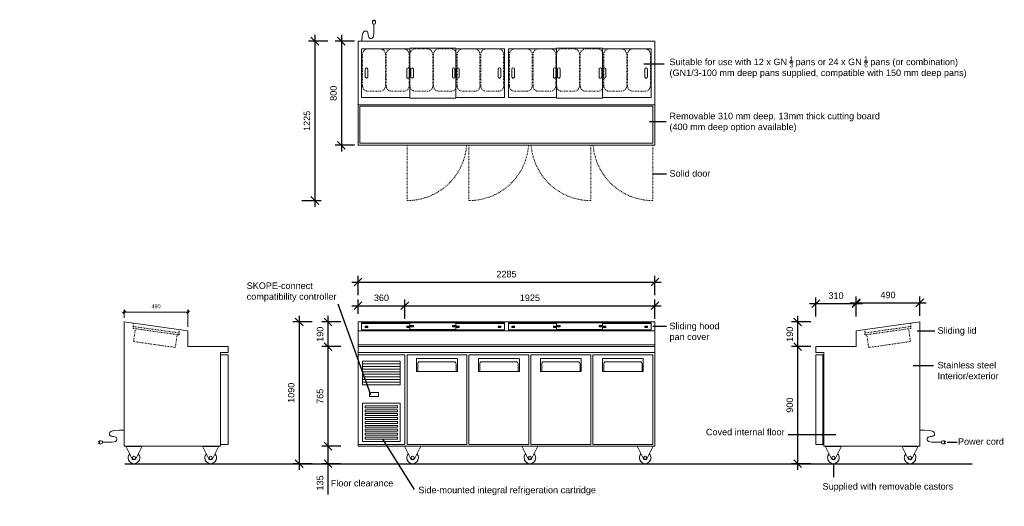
# Model space of a CAD drawing. Header units: millimetres. Extents: x -8588 to -1010, y -3969 to -228.
import ezdxf

# ---------------------------------------------------------------- set-up
doc = ezdxf.new("R2010")
doc.units = ezdxf.units.MM
doc.linetypes.add('Dash', pattern=[11.999999, 6, -6])
doc.layers.add('A-ANNO-DIMS', color=7, linetype='Continuous', lineweight=9)
doc.layers.add('Q-SPCQ', color=7, linetype='Continuous', lineweight=18)
doc.styles.add('Arial', font='arial.ttf', dxfattribs={"height": 50})
doc.styles.add('Arial_1', font='arial.ttf', dxfattribs={"height": 2.5})
doc.dimstyles.new('Diagonal_-_2_5mm_Arial', dxfattribs={"dimscale": 304.8, "dimtxt": 50, "dimasz": 0.19685, "dimexe": 0.15748, "dimexo": 0.0625, "dimgap": 0.114829, "dimtad": 1, "dimdec": 0, "dimzin": 0, "dimdsep": 46, "dimtxsty": 'Arial', "dimblk1": 'OBLIQUE', "dimblk2": 'OBLIQUE', "dimsah": 1, "dimcen": 0.09, "dimdle": 0.15748, "dimazin": 0, "dimtfac": 1, "dimtdec": 0, "dimtix": 1, "dimtmove": 0, "dimatfit": 3, "dimfxl": 0.328084, "dimfxlon": 1, "dimtvp": 1, "dimtolj": 1, "dimtzin": 0, "dimarcsym": 2})

# ---------------------------------------------------------------- blocks, each defined once
blk = doc.blocks.new('_Oblique')
at = {"color": 0, "linetype": 'ByBlock', "lineweight": -2}
blk.add_line((-0.5, -0.5), (0.5, 0.5), dxfattribs=at)
blk = doc.blocks.new('*D75')
at = {"color": 0, "lineweight": -2, "transparency": 16777216}
for p, q in [((-6112.1, -345.1), (-6112.1, -1241.1)), ((-6012.1, -393.1), (-6160.1, -393.1)), ((-6012.1, -1193.1), (-6160.1, -1193.1))]:
    blk.add_line(p, q, dxfattribs=at)
at = {"color": 0, "lineweight": -2, "transparency": 16777216, "xscale": 59.99999999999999, "yscale": 59.99999999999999, "zscale": 59.99999999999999}
for p, rotation in [((-6112.1, -393.1), 90), ((-6112.1, -1193.1), 270)]:
    blk.add_blockref('_Oblique', p, dxfattribs=dict(at, rotation=rotation))
at = {"color": 0, "transparency": 16777216, "insert": (-6172.6, -793.1), "char_height": 50, "attachment_point": 5, "rotation": 90, "style": 'Arial'}
blk.add_mtext('\\A1;800', dxfattribs=at)
blk = doc.blocks.new('*D76')
at = {"color": 0, "lineweight": -2, "transparency": 16777216}
for p, q in [((-6316.5, -345.1), (-6316.5, -1665.9)), ((-6216.5, -393.1), (-6364.5, -393.1)), ((-6416.5, -1617.9), (-6268.5, -1617.9))]:
    blk.add_line(p, q, dxfattribs=at)
at = {"color": 0, "lineweight": -2, "transparency": 16777216, "xscale": 59.99999999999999, "yscale": 59.99999999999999, "zscale": 59.99999999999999}
for p, rotation in [((-6316.5, -393.1), 90), ((-6316.5, -1617.9), 270)]:
    blk.add_blockref('_Oblique', p, dxfattribs=dict(at, rotation=rotation))
at = {"color": 0, "transparency": 16777216, "insert": (-6377.1, -1005.5), "char_height": 50, "attachment_point": 5, "rotation": 90, "style": 'Arial'}
blk.add_mtext('\\A1;1225', dxfattribs=at)
blk = doc.blocks.new('*D84')
at = {"color": 0, "lineweight": -2, "transparency": 16777216}
for p, q in [((-2600.4, -3689.1), (-2600.4, -2693.1)), ((-2500.4, -2741.1), (-2648.4, -2741.1)), ((-2500.4, -3641.1), (-2648.4, -3641.1))]:
    blk.add_line(p, q, dxfattribs=at)
at = {"color": 0, "lineweight": -2, "transparency": 16777216, "xscale": 59.99999999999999, "yscale": 59.99999999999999, "zscale": 59.99999999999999}
for p, rotation in [((-2600.4, -2741.1), 90), ((-2600.4, -3641.1), 270)]:
    blk.add_blockref('_Oblique', p, dxfattribs=dict(at, rotation=rotation))
at = {"color": 0, "transparency": 16777216, "insert": (-2660.9, -3191.1), "char_height": 50, "attachment_point": 5, "rotation": 90, "style": 'Arial'}
blk.add_mtext('\\A1;900', dxfattribs=at)
blk = doc.blocks.new('*D86')
at = {"color": 0, "lineweight": -2, "transparency": 16777216}
for p, q in [((-2508.4, -2410.2), (-2102.4, -2410.2)), ((-2460.4, -2510.2), (-2460.4, -2362.2)), ((-2150.4, -2510.2), (-2150.4, -2362.2))]:
    blk.add_line(p, q, dxfattribs=at)
at = {"color": 0, "lineweight": -2, "transparency": 16777216, "xscale": 59.99999999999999, "yscale": 59.99999999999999, "zscale": 59.99999999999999, "rotation": 180}
blk.add_blockref('_Oblique', (-2460.4, -2410.2), dxfattribs=at)
at = {"color": 0, "lineweight": -2, "transparency": 16777216, "xscale": 59.99999999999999, "yscale": 59.99999999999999, "zscale": 59.99999999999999}
blk.add_blockref('_Oblique', (-2150.4, -2410.2), dxfattribs=at)
at = {"color": 0, "transparency": 16777216, "insert": (-2305.4, -2349.6), "char_height": 50, "attachment_point": 5, "style": 'Arial'}
blk.add_mtext('\\A1;310', dxfattribs=at)
blk = doc.blocks.new('*D87')
at = {"color": 0, "lineweight": -2, "transparency": 16777216}
for p, q in [((-2198.4, -2404.7), (-1612.4, -2404.7)), ((-2150.4, -2504.7), (-2150.4, -2356.7)), ((-1660.4, -2504.7), (-1660.4, -2356.7))]:
    blk.add_line(p, q, dxfattribs=at)
at = {"color": 0, "lineweight": -2, "transparency": 16777216, "xscale": 59.99999999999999, "yscale": 59.99999999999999, "zscale": 59.99999999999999, "rotation": 180}
blk.add_blockref('_Oblique', (-2150.4, -2404.7), dxfattribs=at)
at = {"color": 0, "lineweight": -2, "transparency": 16777216, "xscale": 59.99999999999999, "yscale": 59.99999999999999, "zscale": 59.99999999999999}
blk.add_blockref('_Oblique', (-1660.4, -2404.7), dxfattribs=at)
at = {"color": 0, "transparency": 16777216, "insert": (-1905.4, -2344.2), "char_height": 50, "attachment_point": 5, "style": 'Arial'}
blk.add_mtext('\\A1;490', dxfattribs=at)
blk = doc.blocks.new('*D92')
at = {"color": 0, "lineweight": -2, "transparency": 16777216}
for p, q in [((-5983.9, -2488.9), (-5983.9, -2378.6)), ((-5623.9, -2526.6), (-5623.9, -2378.6)), ((-6031.9, -2426.6), (-5575.9, -2426.6))]:
    blk.add_line(p, q, dxfattribs=at)
at = {"color": 0, "lineweight": -2, "transparency": 16777216, "xscale": 59.99999999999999, "yscale": 59.99999999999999, "zscale": 59.99999999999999, "rotation": 180}
blk.add_blockref('_Oblique', (-5983.9, -2426.6), dxfattribs=at)
at = {"color": 0, "lineweight": -2, "transparency": 16777216, "xscale": 59.99999999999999, "yscale": 59.99999999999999, "zscale": 59.99999999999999}
blk.add_blockref('_Oblique', (-5623.9, -2426.6), dxfattribs=at)
at = {"color": 0, "transparency": 16777216, "insert": (-5803.9, -2366), "char_height": 50, "attachment_point": 5, "style": 'Arial'}
blk.add_mtext('\\A1;360', dxfattribs=at)
blk = doc.blocks.new('*D93')
at = {"color": 0, "lineweight": -2, "transparency": 16777216}
for p, q in [((-5623.9, -2526.6), (-5623.9, -2378.6)), ((-3698.9, -2526.6), (-3698.9, -2378.6)), ((-5671.9, -2426.6), (-3650.9, -2426.6))]:
    blk.add_line(p, q, dxfattribs=at)
at = {"color": 0, "lineweight": -2, "transparency": 16777216, "xscale": 59.99999999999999, "yscale": 59.99999999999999, "zscale": 59.99999999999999, "rotation": 180}
blk.add_blockref('_Oblique', (-5623.9, -2426.6), dxfattribs=at)
at = {"color": 0, "lineweight": -2, "transparency": 16777216, "xscale": 59.99999999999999, "yscale": 59.99999999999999, "zscale": 59.99999999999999}
blk.add_blockref('_Oblique', (-3698.9, -2426.6), dxfattribs=at)
at = {"color": 0, "transparency": 16777216, "insert": (-4661.4, -2366), "char_height": 50, "attachment_point": 5, "style": 'Arial'}
blk.add_mtext('\\A1;1925', dxfattribs=at)
blk = doc.blocks.new('*D94')
at = {"color": 0, "lineweight": -2, "transparency": 16777216}
for p, q in [((-5983.9, -2344.4), (-5983.9, -2196.4)), ((-3698.9, -2344.4), (-3698.9, -2196.4)), ((-6031.9, -2244.4), (-3650.9, -2244.4))]:
    blk.add_line(p, q, dxfattribs=at)
at = {"color": 0, "lineweight": -2, "transparency": 16777216, "xscale": 59.99999999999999, "yscale": 59.99999999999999, "zscale": 59.99999999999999, "rotation": 180}
blk.add_blockref('_Oblique', (-5983.9, -2244.4), dxfattribs=at)
at = {"color": 0, "lineweight": -2, "transparency": 16777216, "xscale": 59.99999999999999, "yscale": 59.99999999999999, "zscale": 59.99999999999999}
blk.add_blockref('_Oblique', (-3698.9, -2244.4), dxfattribs=at)
at = {"color": 0, "transparency": 16777216, "insert": (-4841.4, -2183.9), "char_height": 50, "attachment_point": 5, "style": 'Arial'}
blk.add_mtext('\\A1;2285', dxfattribs=at)
blk = doc.blocks.new('*D95')
at = {"color": 0, "lineweight": -2, "transparency": 16777216}
for p, q in [((-6115, -2551.1), (-6263, -2551.1)), ((-6215, -2503.1), (-6215, -2789.1)), ((-6115, -2741.1), (-6263, -2741.1))]:
    blk.add_line(p, q, dxfattribs=at)
at = {"color": 0, "lineweight": -2, "transparency": 16777216, "xscale": 59.99999999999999, "yscale": 59.99999999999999, "zscale": 59.99999999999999}
for p, rotation in [((-6215, -2551.1), 90), ((-6215, -2741.1), 270)]:
    blk.add_blockref('_Oblique', p, dxfattribs=dict(at, rotation=rotation))
at = {"color": 0, "transparency": 16777216, "insert": (-6275.6, -2646.1), "char_height": 50, "attachment_point": 5, "rotation": 90, "style": 'Arial'}
blk.add_mtext('\\A1;190', dxfattribs=at)
blk = doc.blocks.new('*D96')
at = {"color": 0, "lineweight": -2, "transparency": 16777216}
for p, q in [((-6215.2, -2693.1), (-6215.2, -3554.1)), ((-6115.2, -2741.1), (-6263.2, -2741.1)), ((-6115.2, -3506.1), (-6263.2, -3506.1))]:
    blk.add_line(p, q, dxfattribs=at)
at = {"color": 0, "lineweight": -2, "transparency": 16777216, "xscale": 59.99999999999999, "yscale": 59.99999999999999, "zscale": 59.99999999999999}
for p, rotation in [((-6215.2, -2741.1), 90), ((-6215.2, -3506.1), 270)]:
    blk.add_blockref('_Oblique', p, dxfattribs=dict(at, rotation=rotation))
at = {"color": 0, "transparency": 16777216, "insert": (-6275.8, -3123.6), "char_height": 50, "attachment_point": 5, "rotation": 90, "style": 'Arial'}
blk.add_mtext('\\A1;765', dxfattribs=at)
blk = doc.blocks.new('*D98')
at = {"color": 0, "lineweight": -2, "transparency": 16777216}
for p, q in [((-6215.2, -3458.1), (-6215.2, -3641.1)), ((-6115.2, -3506.1), (-6263.2, -3506.1)), ((-6115.2, -3641.1), (-6263.2, -3641.1)), ((-6215.2, -3641.1), (-6215.2, -3877.3))]:
    blk.add_line(p, q, dxfattribs=at)
at = {"color": 0, "lineweight": -2, "transparency": 16777216, "xscale": 59.99999999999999, "yscale": 59.99999999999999, "zscale": 59.99999999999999}
for p, rotation in [((-6215.2, -3506.1), 90), ((-6215.2, -3641.1), 270)]:
    blk.add_blockref('_Oblique', p, dxfattribs=dict(at, rotation=rotation))
at = {"color": 0, "transparency": 16777216, "insert": (-6275.8, -3789.2), "char_height": 50, "attachment_point": 5, "rotation": 90, "style": 'Arial'}
blk.add_mtext('\\A1;135', dxfattribs=at)
blk = doc.blocks.new('*D103')
at = {"color": 0, "lineweight": -2, "transparency": 16777216}
for p, q in [((-2500.4, -2551.1), (-2648.4, -2551.1)), ((-2600.4, -2789.1), (-2600.4, -2503.1)), ((-2500.4, -2741.1), (-2648.4, -2741.1))]:
    blk.add_line(p, q, dxfattribs=at)
at = {"color": 0, "lineweight": -2, "transparency": 16777216, "xscale": 59.99999999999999, "yscale": 59.99999999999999, "zscale": 59.99999999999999}
for p, rotation in [((-2600.4, -2551.1), 90), ((-2600.4, -2741.1), 270)]:
    blk.add_blockref('_Oblique', p, dxfattribs=dict(at, rotation=rotation))
at = {"color": 0, "transparency": 16777216, "insert": (-2660.9, -2646.1), "char_height": 50, "attachment_point": 5, "rotation": 90, "style": 'Arial'}
blk.add_mtext('\\A1;190', dxfattribs=at)
blk = doc.blocks.new('*D104')
at = {"color": 0, "lineweight": -2, "transparency": 16777216}
for p, q in [((-6337.3, -2551.1), (-6485.3, -2551.1)), ((-6437.3, -2503.1), (-6437.3, -3689.1)), ((-6337.3, -3641.1), (-6485.3, -3641.1))]:
    blk.add_line(p, q, dxfattribs=at)
at = {"color": 0, "lineweight": -2, "transparency": 16777216, "xscale": 59.99999999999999, "yscale": 59.99999999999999, "zscale": 59.99999999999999}
for p, rotation in [((-6437.3, -2551.1), 90), ((-6437.3, -3641.1), 270)]:
    blk.add_blockref('_Oblique', p, dxfattribs=dict(at, rotation=rotation))
at = {"color": 0, "transparency": 16777216, "insert": (-6497.9, -3096.1), "char_height": 50, "attachment_point": 5, "rotation": 90, "style": 'Arial'}
blk.add_mtext('\\A1;1090', dxfattribs=at)

msp = doc.modelspace()

# ---------------------------------------------------------------- linework, layer by layer
for p, q in [((-3783.9, -566.7), (-3628.6, -566.7)), ((-3739.6, -1010.4), (-3611.4, -1010.4)), ((-3718.9, -1413), (-3609.8, -1413)), ((-6139.5, -2413.3), (-5888.2, -3110.3)), ((-3715.1, -2584.1), (-3608.8, -2584.1)), ((-1681.3, -2619.1), (-1545.7, -2619.1)), ((-1710.8, -2885.6), (-1556.1, -2885.6)), ((-5796.2, -3451.4), (-5551.6, -3840.4)), ((-2672.7, -3415.4), (-2307.6, -3415.4)), ((-1450.8, -3475.4), (-1374.1, -3475.4)), ((-7768.2, -3506.1), (-7648.2, -3506.1)), ((-7178.2, -3506.1), (-7058.2, -3506.1)), ((-2385.4, -3506.1), (-2265.4, -3506.1)), ((-1795.4, -3506.1), (-1675.4, -3506.1)), ((-7778, -3641.1), (-1258.3, -3641.1)), ((-2325.4, -3641.1), (-2325.4, -3745.8))]:
    msp.add_line(p, q)
at = {"layer": 'A-ANNO-DIMS', "lineweight": 50}
for p, q in [((-7783.2, -2475.1), (-7793.2, -2485.1)), ((-7783.2, -2475.1), (-7773.2, -2465.1)), ((-7293.2, -2475.1), (-7303.2, -2485.1)), ((-7293.2, -2475.1), (-7283.2, -2465.1))]:
    msp.add_line(p, q, dxfattribs=at)
at = {"layer": 'A-ANNO-DIMS'}
for p, q in [((-7783.2, -2519.1), (-7783.2, -2455.1)), ((-7783.2, -2475.1), (-7293.2, -2475.1)), ((-7783.2, -2475.1), (-7783.2, -2519.1)), ((-7293.2, -2588), (-7293.2, -2455.1)), ((-7293.2, -2475.1), (-7293.2, -2588))]:
    msp.add_line(p, q, dxfattribs=at)
at = {"layer": 'Q-SPCQ', "color": 0}
for p, q in [((-5872.8, -237.1), (-5849.6, -237.1)), ((-5872.8, -237.1), (-5872.8, -251)), ((-5868.2, -237.1), (-5868.2, -227.8)), ((-5854.2, -237.1), (-5854.2, -227.8)), ((-5849.6, -237.1), (-5849.6, -251)), ((-7818.2, -3384.3), (-7783.2, -3384.3)), ((-1625.4, -3384.3), (-1660.4, -3384.3)), ((-7974.2, -3469.7), (-7983.5, -3469.7)), ((-7974.2, -3483.6), (-7983.5, -3483.6)), ((-7974.2, -3465.1), (-7974.2, -3488.3)), ((-7974.2, -3465.1), (-7960.3, -3465.1)), ((-1469.4, -3465.1), (-1483.3, -3465.1)), ((-1469.4, -3465.1), (-1469.4, -3488.3)), ((-1469.4, -3469.7), (-1460.1, -3469.7)), ((-1469.4, -3483.6), (-1460.1, -3483.6)), ((-7974.2, -3488.3), (-7960.3, -3488.3)), ((-1469.4, -3488.3), (-1483.3, -3488.3))]:
    msp.add_line(p, q, dxfattribs=at)
at = {"layer": 'Q-SPCQ'}
for p, q in [((-5983.9, -883.1), (-5983.9, -393.1)), ((-5983.9, -393.1), (-3698.9, -393.1)), ((-5955.9, -827), (-5955.9, -452.2)), ((-5955.9, -452.2), (-5585.8, -452.2)), ((-5585.8, -832), (-5585.8, -447.2)), ((-5585.8, -447.2), (-5230.4, -447.2)), ((-5230.4, -447.2), (-5230.4, -832)), ((-5230.4, -452.2), (-4855.9, -452.2)), ((-4855.9, -452.2), (-4855.9, -827)), ((-4826.9, -827), (-4826.9, -452.2)), ((-4826.9, -452.2), (-4456.8, -452.2)), ((-4456.8, -832), (-4456.8, -447.2)), ((-4456.8, -447.2), (-4101.4, -447.2)), ((-4101.4, -447.2), (-4101.4, -832)), ((-4101.4, -452.2), (-3726.9, -452.2)), ((-3726.9, -452.2), (-3726.9, -827)), ((-3698.9, -393.1), (-3698.9, -883.1)), ((-5928.9, -667.5), (-5928.9, -608.1)), ((-5908.9, -608.1), (-5908.9, -667.5)), ((-5608.9, -667.5), (-5608.9, -608.1)), ((-5588.9, -608.1), (-5588.9, -667.5)), ((-5577.7, -667.5), (-5577.7, -608.1)), ((-5557.7, -608.1), (-5557.7, -667.5)), ((-5257.6, -667.5), (-5257.6, -608.1)), ((-5237.6, -608.1), (-5237.6, -667.5)), ((-5225.2, -667.5), (-5225.2, -608.1)), ((-5205.2, -608.1), (-5205.2, -667.5)), ((-4905.1, -667.5), (-4905.1, -608.1)), ((-4885.1, -608.1), (-4885.1, -667.5)), ((-4799.9, -667.5), (-4799.9, -608.1)), ((-4779.9, -608.1), (-4779.9, -667.5)), ((-4479.9, -667.5), (-4479.9, -608.1)), ((-4459.9, -608.1), (-4459.9, -667.5)), ((-4448.7, -667.5), (-4448.7, -608.1)), ((-4428.7, -608.1), (-4428.7, -667.5)), ((-4128.6, -667.5), (-4128.6, -608.1)), ((-4108.6, -608.1), (-4108.6, -667.5)), ((-4096.2, -667.5), (-4096.2, -608.1)), ((-4076.2, -608.1), (-4076.2, -667.5)), ((-3776.1, -667.5), (-3776.1, -608.1)), ((-3756.1, -608.1), (-3756.1, -667.5)), ((-5585.8, -827), (-5955.9, -827)), ((-5585.8, -832), (-5230.4, -832)), ((-4855.9, -827), (-5230.4, -827)), ((-4456.8, -827), (-4826.9, -827)), ((-4456.8, -832), (-4101.4, -832)), ((-3726.9, -827), (-4101.4, -827)), ((-5983.9, -883.1), (-3698.9, -883.1)), ((-5983.9, -883.1), (-5983.9, -1193.1)), ((-5968.9, -893.1), (-3713.9, -893.1)), ((-5968.9, -893.1), (-5968.9, -1178.1)), ((-3713.9, -1178.1), (-3713.9, -893.1)), ((-3698.9, -1193.1), (-3698.9, -883.1)), ((-5983.9, -1193.1), (-3698.9, -1193.1)), ((-5968.9, -1178.1), (-3713.9, -1178.1)), ((-7293.2, -2620), (-7783.2, -2551.1)), ((-7783.2, -3506.1), (-7783.2, -2551.1)), ((-5983.9, -2620), (-5983.9, -2551.1)), ((-5983.9, -2551.1), (-3698.9, -2551.1)), ((-5955.9, -2612.1), (-5955.9, -2559.4)), ((-5955.9, -2559.4), (-5585.8, -2559.4)), ((-5955.9, -2563.5), (-5585.8, -2563.5)), ((-5585.8, -2610.1), (-5585.8, -2557.4)), ((-5585.8, -2557.4), (-5230.4, -2557.4)), ((-5230.4, -2557.4), (-5230.4, -2610.1)), ((-5230.4, -2559.4), (-4855.9, -2559.4)), ((-5230.4, -2563.5), (-4855.9, -2563.5)), ((-4855.9, -2559.4), (-4855.9, -2612.1)), ((-4826.9, -2612.1), (-4826.9, -2559.4)), ((-4826.9, -2559.4), (-4456.8, -2559.4)), ((-4826.9, -2563.5), (-4456.8, -2563.5)), ((-4456.8, -2610.1), (-4456.8, -2557.4)), ((-4456.8, -2557.4), (-4101.4, -2557.4)), ((-4101.4, -2557.4), (-4101.4, -2610.1)), ((-4101.4, -2559.4), (-3726.9, -2559.4)), ((-4101.4, -2563.5), (-3726.9, -2563.5)), ((-3726.9, -2559.4), (-3726.9, -2612.1)), ((-3698.9, -2551.1), (-3698.9, -2620)), ((-1660.4, -2551.1), (-2150.4, -2620)), ((-1660.4, -2551.1), (-1660.4, -3506.1)), ((-7293.2, -2741.1), (-7293.2, -2620)), ((-5983.9, -2728.1), (-5983.9, -2620)), ((-5983.9, -2620), (-3698.9, -2620)), ((-4855.9, -2612.1), (-5955.9, -2612.1)), ((-5928.9, -2593.7), (-5928.9, -2585.4)), ((-5908.9, -2585.4), (-5908.9, -2593.7)), ((-5608.9, -2593.7), (-5608.9, -2585.4)), ((-5588.9, -2585.4), (-5588.9, -2593.7)), ((-5585.8, -2612.1), (-5585.8, -2610.1)), ((-5585.8, -2610.1), (-5230.4, -2610.1)), ((-5577.7, -2587.7), (-5577.7, -2579.3)), ((-5557.7, -2579.3), (-5557.7, -2587.7)), ((-5257.6, -2587.7), (-5257.6, -2579.3)), ((-5237.6, -2579.3), (-5237.6, -2587.7)), ((-5230.4, -2610.1), (-5230.4, -2612.1)), ((-5225.2, -2593.7), (-5225.2, -2585.4)), ((-5205.2, -2585.4), (-5205.2, -2593.7)), ((-4905.1, -2593.7), (-4905.1, -2585.4)), ((-4885.1, -2585.4), (-4885.1, -2593.7)), ((-3726.9, -2612.1), (-4826.9, -2612.1)), ((-4799.9, -2593.7), (-4799.9, -2585.4)), ((-4779.9, -2585.4), (-4779.9, -2593.7)), ((-4479.9, -2593.7), (-4479.9, -2585.4)), ((-4459.9, -2585.4), (-4459.9, -2593.7)), ((-4456.8, -2612.1), (-4456.8, -2610.1)), ((-4456.8, -2610.1), (-4101.4, -2610.1)), ((-4448.7, -2587.7), (-4448.7, -2579.3)), ((-4428.7, -2579.3), (-4428.7, -2587.7)), ((-4128.6, -2587.7), (-4128.6, -2579.3)), ((-4108.6, -2579.3), (-4108.6, -2587.7)), ((-4101.4, -2610.1), (-4101.4, -2612.1)), ((-4096.2, -2593.7), (-4096.2, -2585.4)), ((-4076.2, -2585.4), (-4076.2, -2593.7)), ((-3776.1, -2593.7), (-3776.1, -2585.4)), ((-3756.1, -2585.4), (-3756.1, -2593.7)), ((-3698.9, -2620), (-3698.9, -2728.1)), ((-2150.4, -2620), (-2150.4, -2741.1)), ((-7293.2, -2741.1), (-7293.2, -2740.1)), ((-6983.2, -2741.1), (-7293.2, -2741.1)), ((-6983.2, -2741.1), (-7293.2, -2741.1)), ((-7043.2, -2786.1), (-6983.2, -2786.1)), ((-7043.2, -3506.1), (-7043.2, -2786.1)), ((-7043.2, -3493.1), (-7043.2, -2803.1)), ((-7043.2, -2803.1), (-6983.2, -2803.1)), ((-6983.2, -2786.1), (-6983.2, -2741.1)), ((-6983.2, -2803.1), (-6983.2, -3493.1)), ((-5983.9, -2728.1), (-3698.9, -2728.1)), ((-5983.9, -2741.1), (-5983.9, -2728.1)), ((-5983.9, -2786.1), (-5983.9, -2741.1)), ((-5983.9, -2741.1), (-3698.9, -2741.1)), ((-3698.9, -2741.1), (-5983.9, -2741.1)), ((-5983.9, -2803.1), (-5983.9, -2786.1)), ((-5983.9, -2786.1), (-3698.9, -2786.1)), ((-5623.9, -2803.1), (-5983.9, -2803.1)), ((-5983.9, -2803.1), (-5983.9, -3493.1)), ((-5623.9, -3493.1), (-5623.9, -2803.1)), ((-5146.9, -2803.1), (-5606.9, -2803.1)), ((-5606.9, -2803.1), (-5606.9, -3493.1)), ((-5146.9, -3493.1), (-5146.9, -2803.1)), ((-4669.9, -2803.1), (-5129.9, -2803.1)), ((-5129.9, -2803.1), (-5129.9, -3493.1)), ((-4669.9, -3493.1), (-4669.9, -2803.1)), ((-4192.9, -2803.1), (-4652.9, -2803.1)), ((-4652.9, -2803.1), (-4652.9, -3493.1)), ((-4192.9, -3493.1), (-4192.9, -2803.1)), ((-3715.9, -2803.1), (-4175.9, -2803.1)), ((-4175.9, -2803.1), (-4175.9, -3493.1)), ((-3715.9, -3493.1), (-3715.9, -2803.1)), ((-3698.9, -2741.1), (-3698.9, -2728.1)), ((-3698.9, -2741.1), (-3698.9, -2786.1)), ((-3698.9, -3506.1), (-3698.9, -2786.1)), ((-2150.4, -2741.1), (-2460.4, -2741.1)), ((-2460.4, -2741.1), (-2460.4, -2786.1)), ((-2150.4, -2741.1), (-2460.4, -2741.1)), ((-2460.4, -2786.1), (-2400.4, -2786.1)), ((-2460.4, -3493.1), (-2460.4, -2803.1)), ((-2460.4, -2803.1), (-2406.4, -2803.1)), ((-2406.4, -2803.1), (-2406.4, -3493.1)), ((-2406.4, -2803.1), (-2400.4, -2803.1)), ((-2400.4, -3506.1), (-2400.4, -2786.1)), ((-5948.9, -2853.9), (-5948.9, -3033.9)), ((-5948.9, -2873.9), (-5948.9, -2853.9)), ((-5948.9, -2853.9), (-5658.9, -2853.9)), ((-5658.9, -2873.9), (-5948.9, -2873.9)), ((-5658.9, -2853.9), (-5658.9, -3033.9)), ((-5658.9, -2853.9), (-5658.9, -2873.9)), ((-5534.4, -2835.1), (-5534.4, -2931.1)), ((-5221.4, -2833.1), (-5532.4, -2833.1)), ((-5524.4, -2931.1), (-5524.4, -2873.1)), ((-5509.4, -2858.1), (-5244.4, -2858.1)), ((-5229.4, -2873.1), (-5229.4, -2931.1)), ((-5219.4, -2931.1), (-5219.4, -2835.1)), ((-5057.4, -2835.1), (-5057.4, -2931.1)), ((-4744.4, -2833.1), (-5055.4, -2833.1)), ((-5047.4, -2931.1), (-5047.4, -2873.1)), ((-5032.4, -2858.1), (-4767.4, -2858.1)), ((-4752.4, -2873.1), (-4752.4, -2931.1)), ((-4742.4, -2931.1), (-4742.4, -2835.1)), ((-4580.4, -2835.1), (-4580.4, -2931.1)), ((-4267.4, -2833.1), (-4578.4, -2833.1)), ((-4570.4, -2931.1), (-4570.4, -2873.1)), ((-4555.4, -2858.1), (-4290.4, -2858.1)), ((-4275.4, -2873.1), (-4275.4, -2931.1)), ((-4265.4, -2931.1), (-4265.4, -2835.1)), ((-4103.4, -2835.1), (-4103.4, -2931.1)), ((-3790.4, -2833.1), (-4101.4, -2833.1)), ((-4093.4, -2931.1), (-4093.4, -2873.1)), ((-4078.4, -2858.1), (-3813.4, -2858.1)), ((-3798.4, -2873.1), (-3798.4, -2931.1)), ((-3788.4, -2931.1), (-3788.4, -2835.1)), ((-2406.4, -2838.1), (-2400.4, -2838.1)), ((-5948.9, -2913.9), (-5948.9, -2893.9)), ((-5948.9, -2893.9), (-5658.9, -2893.9)), ((-5658.9, -2913.9), (-5948.9, -2913.9)), ((-5948.9, -2953.9), (-5948.9, -2933.9)), ((-5948.9, -2933.9), (-5658.9, -2933.9)), ((-5658.9, -2953.9), (-5948.9, -2953.9)), ((-5658.9, -2893.9), (-5658.9, -2913.9)), ((-5658.9, -2933.9), (-5658.9, -2953.9)), ((-5532.4, -2933.1), (-5526.4, -2933.1)), ((-5227.4, -2933.1), (-5526.4, -2933.1)), ((-5227.4, -2933.1), (-5221.4, -2933.1)), ((-5055.4, -2933.1), (-5049.4, -2933.1)), ((-4750.4, -2933.1), (-5049.4, -2933.1)), ((-4750.4, -2933.1), (-4744.4, -2933.1)), ((-4578.4, -2933.1), (-4572.4, -2933.1)), ((-4273.4, -2933.1), (-4572.4, -2933.1)), ((-4273.4, -2933.1), (-4267.4, -2933.1)), ((-4101.4, -2933.1), (-4095.4, -2933.1)), ((-3796.4, -2933.1), (-4095.4, -2933.1)), ((-3796.4, -2933.1), (-3790.4, -2933.1)), ((-5948.9, -2993.9), (-5948.9, -2973.9)), ((-5948.9, -2973.9), (-5658.9, -2973.9)), ((-5658.9, -2993.9), (-5948.9, -2993.9)), ((-5948.9, -3033.9), (-5948.9, -3013.9)), ((-5948.9, -3013.9), (-5658.9, -3013.9)), ((-5658.9, -2973.9), (-5658.9, -2993.9)), ((-5658.9, -3013.9), (-5658.9, -3033.9)), ((-5658.9, -3033.9), (-5948.9, -3033.9)), ((-5896.5, -3093.3), (-5826.5, -3093.3)), ((-5896.5, -3123.3), (-5896.5, -3093.3)), ((-5826.5, -3093.3), (-5826.5, -3123.3)), ((-5948.9, -3471.4), (-5948.9, -3176.4)), ((-5948.9, -3176.4), (-5658.9, -3176.4)), ((-5826.5, -3123.3), (-5896.5, -3123.3)), ((-5658.9, -3176.4), (-5658.9, -3471.4)), ((-5928.9, -3211.4), (-5928.9, -3196.4)), ((-5928.9, -3196.4), (-5678.9, -3196.4)), ((-5678.9, -3211.4), (-5928.9, -3211.4)), ((-5928.9, -3241.4), (-5928.9, -3226.4)), ((-5928.9, -3226.4), (-5678.9, -3226.4)), ((-5678.9, -3241.4), (-5928.9, -3241.4)), ((-5928.9, -3271.4), (-5928.9, -3256.4)), ((-5928.9, -3256.4), (-5678.9, -3256.4)), ((-5678.9, -3196.4), (-5678.9, -3211.4)), ((-5678.9, -3226.4), (-5678.9, -3241.4)), ((-5678.9, -3256.4), (-5678.9, -3271.4)), ((-5678.9, -3271.4), (-5928.9, -3271.4)), ((-5928.9, -3301.4), (-5928.9, -3286.4)), ((-5928.9, -3286.4), (-5678.9, -3286.4)), ((-5678.9, -3301.4), (-5928.9, -3301.4)), ((-5928.9, -3331.4), (-5928.9, -3316.4)), ((-5928.9, -3316.4), (-5678.9, -3316.4)), ((-5678.9, -3331.4), (-5928.9, -3331.4)), ((-5678.9, -3286.4), (-5678.9, -3301.4)), ((-5678.9, -3316.4), (-5678.9, -3331.4)), ((-5928.9, -3361.4), (-5928.9, -3346.4)), ((-5928.9, -3346.4), (-5678.9, -3346.4)), ((-5678.9, -3361.4), (-5928.9, -3361.4)), ((-5928.9, -3391.4), (-5928.9, -3376.4)), ((-5928.9, -3376.4), (-5678.9, -3376.4)), ((-5678.9, -3391.4), (-5928.9, -3391.4)), ((-5928.9, -3421.4), (-5928.9, -3406.4)), ((-5928.9, -3406.4), (-5678.9, -3406.4)), ((-5678.9, -3346.4), (-5678.9, -3361.4)), ((-5678.9, -3376.4), (-5678.9, -3391.4)), ((-5678.9, -3406.4), (-5678.9, -3421.4)), ((-5658.9, -3471.4), (-5948.9, -3471.4)), ((-5678.9, -3421.4), (-5928.9, -3421.4)), ((-5928.9, -3451.4), (-5928.9, -3436.4)), ((-5928.9, -3436.4), (-5678.9, -3436.4)), ((-5678.9, -3451.4), (-5928.9, -3451.4)), ((-5678.9, -3436.4), (-5678.9, -3451.4)), ((-2400.4, -3458.1), (-2406.4, -3458.1)), ((-7043.2, -3506.1), (-7783.2, -3506.1)), ((-7768.2, -3511.1), (-7768.2, -3506.1)), ((-7768.2, -3511.1), (-7721.6, -3602.9)), ((-7694.7, -3602.9), (-7648.2, -3511.1)), ((-7648.2, -3506.1), (-7648.2, -3511.1)), ((-7178.2, -3511.1), (-7178.2, -3506.1)), ((-7178.2, -3511.1), (-7131.6, -3602.9)), ((-7104.7, -3602.9), (-7058.2, -3511.1)), ((-7058.2, -3506.1), (-7058.2, -3511.1)), ((-7043.2, -3493.1), (-6983.2, -3493.1)), ((-5983.9, -3493.1), (-5623.9, -3493.1)), ((-5983.9, -3506.1), (-5983.9, -3493.1)), ((-3698.9, -3506.1), (-5983.9, -3506.1)), ((-5623.9, -3511.1), (-5623.9, -3506.1)), ((-5623.9, -3511.1), (-5577.3, -3602.9)), ((-5606.9, -3493.1), (-5146.9, -3493.1)), ((-5550.4, -3602.9), (-5503.9, -3511.1)), ((-5503.9, -3506.1), (-5503.9, -3511.1)), ((-5129.9, -3493.1), (-4669.9, -3493.1)), ((-4721.4, -3511.1), (-4721.4, -3506.1)), ((-4721.4, -3511.1), (-4674.8, -3602.9)), ((-4652.9, -3493.1), (-4192.9, -3493.1)), ((-4647.9, -3602.9), (-4601.4, -3511.1)), ((-4601.4, -3506.1), (-4601.4, -3511.1)), ((-4175.9, -3493.1), (-3715.9, -3493.1)), ((-3833.9, -3511.1), (-3833.9, -3506.1)), ((-3833.9, -3511.1), (-3787.3, -3602.9)), ((-3760.4, -3602.9), (-3713.9, -3511.1)), ((-3713.9, -3506.1), (-3713.9, -3511.1)), ((-2406.4, -3493.1), (-2460.4, -3493.1)), ((-2400.4, -3493.1), (-2406.4, -3493.1)), ((-1660.4, -3506.1), (-2400.4, -3506.1)), ((-2385.4, -3511.1), (-2385.4, -3506.1)), ((-2385.4, -3511.1), (-2338.9, -3602.9)), ((-2312, -3602.9), (-2265.4, -3511.1)), ((-2265.4, -3506.1), (-2265.4, -3511.1)), ((-1795.4, -3511.1), (-1795.4, -3506.1)), ((-1795.4, -3511.1), (-1748.9, -3602.9)), ((-1722, -3602.9), (-1675.4, -3511.1)), ((-1675.4, -3506.1), (-1675.4, -3511.1))]:
    msp.add_line(p, q, dxfattribs=at)
at = {"layer": 'Q-SPCQ', "linetype": 'Dash'}
for p, q in [((-5908.4, -452.5), (-5813.4, -452.5)), ((-5726.4, -452.5), (-5631.4, -452.5)), ((-5544.4, -452.5), (-5449.4, -452.5)), ((-5362.4, -452.5), (-5267.4, -452.5)), ((-5180.4, -452.5), (-5085.4, -452.5)), ((-4998.4, -452.5), (-4903.4, -452.5)), ((-4779.3, -452.5), (-4684.3, -452.5)), ((-4597.3, -452.5), (-4502.3, -452.5)), ((-4415.3, -452.5), (-4320.3, -452.5)), ((-4233.3, -452.5), (-4138.3, -452.5)), ((-4051.3, -452.5), (-3956.3, -452.5)), ((-3869.3, -452.5), (-3774.3, -452.5)), ((-5948.4, -737.5), (-5948.4, -492.5)), ((-5773.4, -492.5), (-5773.4, -737.5)), ((-5766.4, -737.5), (-5766.4, -492.5)), ((-5591.4, -492.5), (-5591.4, -737.5)), ((-5584.4, -737.5), (-5584.4, -492.5)), ((-5409.4, -492.5), (-5409.4, -737.5)), ((-5402.4, -737.5), (-5402.4, -492.5)), ((-5227.4, -492.5), (-5227.4, -737.5)), ((-5220.4, -737.5), (-5220.4, -492.5)), ((-5045.4, -492.5), (-5045.4, -737.5)), ((-5038.4, -737.5), (-5038.4, -492.5)), ((-4863.4, -492.5), (-4863.4, -737.5)), ((-4819.3, -737.5), (-4819.3, -492.5)), ((-4644.3, -492.5), (-4644.3, -737.5)), ((-4637.3, -737.5), (-4637.3, -492.5)), ((-4462.3, -492.5), (-4462.3, -737.5)), ((-4455.3, -737.5), (-4455.3, -492.5)), ((-4280.3, -492.5), (-4280.3, -737.5)), ((-4273.3, -737.5), (-4273.3, -492.5)), ((-4098.3, -492.5), (-4098.3, -737.5)), ((-4091.3, -737.5), (-4091.3, -492.5)), ((-3916.3, -492.5), (-3916.3, -737.5)), ((-3909.3, -737.5), (-3909.3, -492.5)), ((-3734.3, -492.5), (-3734.3, -737.5)), ((-5813.4, -777.5), (-5908.4, -777.5)), ((-5631.4, -777.5), (-5726.4, -777.5)), ((-5449.4, -777.5), (-5544.4, -777.5)), ((-5267.4, -777.5), (-5362.4, -777.5)), ((-5085.4, -777.5), (-5180.4, -777.5)), ((-4903.4, -777.5), (-4998.4, -777.5)), ((-4684.3, -777.5), (-4779.3, -777.5)), ((-4502.3, -777.5), (-4597.3, -777.5)), ((-4320.3, -777.5), (-4415.3, -777.5)), ((-4138.3, -777.5), (-4233.3, -777.5)), ((-3956.3, -777.5), (-4051.3, -777.5)), ((-3774.3, -777.5), (-3869.3, -777.5)), ((-5606.9, -1618.1), (-5606.9, -1193.1)), ((-5129.9, -1618.1), (-5129.9, -1193.1)), ((-4192.9, -1618.1), (-4192.9, -1193.1)), ((-3715.9, -1618.1), (-3715.9, -1193.1)), ((-7714.2, -2560.8), (-7714.2, -2601.2)), ((-1729.4, -2560.8), (-1729.4, -2601.2)), ((-7714.2, -2601.2), (-7359.2, -2651.1)), ((-7714.2, -2601.2), (-7714.2, -2601.2)), ((-7712.1, -2586.4), (-7357.1, -2636.2)), ((-7697.4, -2603.6), (-7710.6, -2697.3)), ((-7375.6, -2648.8), (-7388.8, -2742.5)), ((-7359.2, -2651.1), (-7359.2, -2610.7)), ((-1731.5, -2586.4), (-2084.4, -2635.9)), ((-1729.4, -2601.2), (-2084.4, -2651.1)), ((-2084.4, -2651.1), (-2084.4, -2610.7)), ((-2068, -2648.8), (-2054.8, -2742.5)), ((-1746.2, -2603.6), (-1733, -2697.3)), ((-7706.4, -2702.9), (-7394.4, -2746.8)), ((-1737.3, -2702.9), (-2049.2, -2746.8))]:
    msp.add_line(p, q, dxfattribs=at)
at = {"layer": 'Q-SPCQ', "color": 0}
for centre, start, end in [((-5861.2, -251), 180, 0), ((-7960.3, -3476.7), 270, 90), ((-1483.3, -3476.7), 90, 270)]:
    msp.add_arc(centre, 11.6, start, end, dxfattribs=at)
at = {"layer": 'Q-SPCQ', "linetype": 'Dash'}
for centre, radius, start, end in [((-5908.4, -492.5), 40, 90, 180), ((-5813.4, -492.5), 40, 0, 90), ((-5726.4, -492.5), 40, 90, 180), ((-5631.4, -492.5), 40, 0, 90), ((-5544.4, -492.5), 40, 90, 180), ((-5449.4, -492.5), 40, 0, 90), ((-5362.4, -492.5), 40, 90, 180), ((-5267.4, -492.5), 40, 0, 90), ((-5180.4, -492.5), 40, 90, 180), ((-5085.4, -492.5), 40, 0, 90), ((-4998.4, -492.5), 40, 90, 180), ((-4903.4, -492.5), 40, 0, 90), ((-4779.3, -492.5), 40, 90, 180), ((-4684.3, -492.5), 40, 0, 90), ((-4597.3, -492.5), 40, 90, 180), ((-4502.3, -492.5), 40, 0, 90), ((-4415.3, -492.5), 40, 90, 180), ((-4320.3, -492.5), 40, 0, 90), ((-4233.3, -492.5), 40, 90, 180), ((-4138.3, -492.5), 40, 0, 90), ((-4051.3, -492.5), 40, 90, 180), ((-3956.3, -492.5), 40, 0, 90), ((-3869.3, -492.5), 40, 90, 180), ((-3774.3, -492.5), 40, 0, 90), ((-5908.4, -737.5), 40, 180, 270), ((-5813.4, -737.5), 40, 270, 0), ((-5726.4, -737.5), 40, 180, 270), ((-5631.4, -737.5), 40, 270, 0), ((-5544.4, -737.5), 40, 180, 270), ((-5449.4, -737.5), 40, 270, 0), ((-5362.4, -737.5), 40, 180, 270), ((-5267.4, -737.5), 40, 270, 0), ((-5180.4, -737.5), 40, 180, 270), ((-5085.4, -737.5), 40, 270, 0), ((-4998.4, -737.5), 40, 180, 270), ((-4903.4, -737.5), 40, 270, 0), ((-4779.3, -737.5), 40, 180, 270), ((-4684.3, -737.5), 40, 270, 0), ((-4597.3, -737.5), 40, 180, 270), ((-4502.3, -737.5), 40, 270, 0), ((-4415.3, -737.5), 40, 180, 270), ((-4320.3, -737.5), 40, 270, 0), ((-4233.3, -737.5), 40, 180, 270), ((-4138.3, -737.5), 40, 270, 0), ((-4051.3, -737.5), 40, 180, 270), ((-3956.3, -737.5), 40, 270, 0), ((-3869.3, -737.5), 40, 180, 270), ((-3774.3, -737.5), 40, 270, 0), ((-5606.9, -1158.1), 460, 270, 355.62806), ((-5129.9, -1158.1), 460, 270, 355.62806), ((-4192.9, -1158.1), 460, 184.37194, 270), ((-3715.9, -1158.1), 460, 184.37194, 270), ((-7705.7, -2698), 5, 172, 262), ((-1738, -2698), 5, 278, 8), ((-7393.7, -2741.8), 5, 262, 352), ((-2049.9, -2741.8), 5, 188, 278)]:
    msp.add_arc(centre, radius, start, end, dxfattribs=at)
at = {"layer": 'Q-SPCQ'}
for centre, radius, start, end in [((-5532.4, -2835.1), 2, 90, 180), ((-5509.4, -2873.1), 15, 90, 180), ((-5244.4, -2873.1), 15, 0, 90), ((-5221.4, -2835.1), 2, 0, 90), ((-5055.4, -2835.1), 2, 90, 180), ((-5032.4, -2873.1), 15, 90, 180), ((-4767.4, -2873.1), 15, 0, 90), ((-4744.4, -2835.1), 2, 0, 90), ((-4578.4, -2835.1), 2, 90, 180), ((-4555.4, -2873.1), 15, 90, 180), ((-4290.4, -2873.1), 15, 0, 90), ((-4267.4, -2835.1), 2, 0, 90), ((-4101.4, -2835.1), 2, 90, 180), ((-4078.4, -2873.1), 15, 90, 180), ((-3813.4, -2873.1), 15, 0, 90), ((-3790.4, -2835.1), 2, 0, 90), ((-5532.4, -2931.1), 2, 180, 270), ((-5526.4, -2931.1), 2, 270, 0), ((-5227.4, -2931.1), 2, 180, 270), ((-5221.4, -2931.1), 2, 270, 0), ((-5055.4, -2931.1), 2, 180, 270), ((-5049.4, -2931.1), 2, 270, 0), ((-4750.4, -2931.1), 2, 180, 270), ((-4744.4, -2931.1), 2, 270, 0), ((-4578.4, -2931.1), 2, 180, 270), ((-4572.4, -2931.1), 2, 270, 0), ((-4273.4, -2931.1), 2, 180, 270), ((-4267.4, -2931.1), 2, 270, 0), ((-4101.4, -2931.1), 2, 180, 270), ((-4095.4, -2931.1), 2, 270, 0), ((-3796.4, -2931.1), 2, 180, 270), ((-3790.4, -2931.1), 2, 270, 0), ((-7708.2, -3596.1), 45, 136.53404, 180), ((-7708.2, -3596.1), 45, 180, 0), ((-7708.2, -3596.1), 15.1, 206.88773, 333.11227), ((-7708.2, -3596.1), 12, 0, 180), ((-7708.2, -3596.1), 12, 180, 0), ((-7708.2, -3596.1), 45, 0, 43.46596), ((-7118.2, -3596.1), 45, 136.53404, 180), ((-7118.2, -3596.1), 45, 180, 0), ((-7118.2, -3596.1), 15.1, 206.88773, 333.11227), ((-7118.2, -3596.1), 12, 0, 180), ((-7118.2, -3596.1), 12, 180, 0), ((-7118.2, -3596.1), 45, 0, 43.46596), ((-5563.9, -3596.1), 45, 136.53404, 180), ((-5563.9, -3596.1), 45, 180, 0), ((-5563.9, -3596.1), 15.1, 206.88773, 333.11227), ((-5563.9, -3596.1), 12, 0, 180), ((-5563.9, -3596.1), 12, 180, 0), ((-5563.9, -3596.1), 45, 0, 43.46596), ((-4661.4, -3596.1), 45, 136.53404, 180), ((-4661.4, -3596.1), 45, 180, 0), ((-4661.4, -3596.1), 15.1, 206.88773, 333.11227), ((-4661.4, -3596.1), 12, 0, 180), ((-4661.4, -3596.1), 12, 180, 0), ((-4661.4, -3596.1), 45, 0, 43.46596), ((-3773.9, -3596.1), 45, 136.53404, 180), ((-3773.9, -3596.1), 45, 180, 0), ((-3773.9, -3596.1), 15.1, 206.88773, 333.11227), ((-3773.9, -3596.1), 12, 0, 180), ((-3773.9, -3596.1), 12, 180, 0), ((-3773.9, -3596.1), 45, 0, 43.46596), ((-2325.4, -3596.1), 45, 136.53404, 180), ((-2325.4, -3596.1), 45, 180, 0), ((-2325.4, -3596.1), 15.1, 206.88773, 333.11227), ((-2325.4, -3596.1), 12, 0, 180), ((-2325.4, -3596.1), 12, 180, 0), ((-2325.4, -3596.1), 45, 0, 43.46596), ((-1735.4, -3596.1), 45, 136.53404, 180), ((-1735.4, -3596.1), 45, 180, 0), ((-1735.4, -3596.1), 15.1, 206.88773, 333.11227), ((-1735.4, -3596.1), 12, 0, 180), ((-1735.4, -3596.1), 12, 180, 0), ((-1735.4, -3596.1), 45, 0, 43.46596)]:
    msp.add_arc(centre, radius, start, end, dxfattribs=at)
for centre, major_axis, ratio, start_param, end_param in [((-5918.9, -608.1), (10, 0), 0.990268, 0, 3.141593), ((-5598.9, -608.1), (10, 0), 0.990268, 0, 3.141593), ((-5567.7, -608.1), (10, 0), 0.990268, 0, 3.141593), ((-5247.6, -608.1), (-10, 0), 0.990268, 3.141593, 6.283185), ((-5215.2, -608.1), (-10, 0), 0.990268, 3.141593, 6.283185), ((-4895.1, -608.1), (-10, 0), 0.990268, 3.141593, 6.283185), ((-4789.9, -608.1), (-10, 0), 0.990268, 3.141593, 6.283185), ((-4469.9, -608.1), (-10, 0), 0.990268, 3.141593, 6.283185), ((-4438.7, -608.1), (-10, 0), 0.990268, 3.141593, 6.283185), ((-4118.6, -608.1), (10, 0), 0.990268, 0, 3.141593), ((-4086.2, -608.1), (10, 0), 0.990268, 0, 3.141593), ((-3766.1, -608.1), (10, 0), 0.990268, 0, 3.141593), ((-5918.9, -667.5), (10, 0), 0.990268, 3.141593, 6.283185), ((-5918.9, -667.2), (10, 0), 0.990268, 3.403392, 6.021386), ((-5598.9, -667.5), (-10, 0), 0.990268, 0, 3.141593), ((-5598.9, -667.2), (10, 0), 0.990268, 3.403392, 6.021386), ((-5567.7, -667.5), (10, 0), 0.990268, 3.141593, 6.283185), ((-5567.7, -667.2), (10, 0), 0.990268, 3.403392, 6.021386), ((-5247.6, -667.5), (10, 0), 0.990268, 3.141593, 6.283185), ((-5247.6, -667.2), (10, 0), 0.990268, 3.403392, 6.021386), ((-5215.2, -667.5), (10, 0), 0.990268, 3.141593, 6.283185), ((-5215.2, -667.2), (10, 0), 0.990268, 3.403392, 6.021386), ((-4895.1, -667.5), (-10, 0), 0.990268, 0, 3.141593), ((-4895.1, -667.2), (10, 0), 0.990268, 3.403392, 6.021386), ((-4789.9, -667.5), (-10, 0), 0.990268, 0, 3.141593), ((-4789.9, -667.2), (10, 0), 0.990268, 3.403392, 6.021386), ((-4469.9, -667.5), (-10, 0), 0.990268, 0, 3.141593), ((-4469.9, -667.2), (10, 0), 0.990268, 3.403392, 6.021386), ((-4438.7, -667.5), (-10, 0), 0.990268, 0, 3.141593), ((-4438.7, -667.2), (10, 0), 0.990268, 3.403392, 6.021386), ((-4118.6, -667.5), (-10, 0), 0.990268, 0, 3.141593), ((-4118.6, -667.2), (10, 0), 0.990268, 3.403392, 6.021386), ((-4086.2, -667.5), (10, 0), 0.990268, 3.141593, 6.283185), ((-4086.2, -667.2), (10, 0), 0.990268, 3.403392, 6.021386), ((-3766.1, -667.5), (-10, 0), 0.990268, 0, 3.141593), ((-3766.1, -667.2), (10, 0), 0.990268, 3.403392, 6.021386), ((-5918.9, -2585.4), (10, 0), 0.139173, 0, 3.141593), ((-5918.9, -2587.6), (10, 0), 0.139173, 0, 3.141593), ((-5918.9, -2593.7), (10, 0), 0.139173, 3.141593, 6.283185), ((-5598.9, -2585.4), (10, 0), 0.139173, 0, 3.141593), ((-5598.9, -2587.6), (10, 0), 0.139173, 0, 3.141593), ((-5598.9, -2593.7), (-10, 0), 0.139173, 0, 3.141593), ((-5567.7, -2579.3), (10, 0), 0.139173, 0, 3.141593), ((-5567.7, -2581.5), (10, 0), 0.139173, 0, 3.141593), ((-5567.7, -2587.7), (10, 0), 0.139173, 3.141593, 6.283185), ((-5247.6, -2579.3), (10, 0), 0.139173, 0, 3.141593), ((-5247.6, -2581.5), (-10, 0), 0.139173, 3.141593, 6.283185), ((-5247.6, -2587.7), (-10, 0), 0.139173, 0, 3.141593), ((-5215.2, -2585.4), (-10, 0), 0.139173, 3.141593, 6.283185), ((-5215.2, -2587.6), (-10, 0), 0.139173, 3.141593, 6.283185), ((-5215.2, -2593.7), (10, 0), 0.139173, 3.141593, 6.283185), ((-4895.1, -2585.4), (-10, 0), 0.139173, 3.141593, 6.283185), ((-4895.1, -2587.6), (-10, 0), 0.139173, 3.141593, 6.283185), ((-4895.1, -2593.7), (-10, 0), 0.139173, 0, 3.141593), ((-4789.9, -2585.4), (-10, 0), 0.139173, 3.141593, 6.283185), ((-4789.9, -2587.6), (-10, 0), 0.139173, 3.141593, 6.283185), ((-4789.9, -2593.7), (-10, 0), 0.139173, 0, 3.141593), ((-4469.9, -2585.4), (-10, 0), 0.139173, 3.141593, 6.283185), ((-4469.9, -2587.6), (-10, 0), 0.139173, 3.141593, 6.283185), ((-4469.9, -2593.7), (-10, 0), 0.139173, 0, 3.141593), ((-4438.7, -2579.3), (-10, 0), 0.139173, 3.141593, 6.283185), ((-4438.7, -2581.5), (-10, 0), 0.139173, 3.141593, 6.283185), ((-4438.7, -2587.7), (-10, 0), 0.139173, 0, 3.141593), ((-4118.6, -2579.3), (10, 0), 0.139173, 0, 3.141593), ((-4118.6, -2581.5), (10, 0), 0.139173, 0, 3.141593), ((-4118.6, -2587.7), (-10, 0), 0.139173, 0, 3.141593), ((-4086.2, -2585.4), (10, 0), 0.139173, 0, 3.141593), ((-4086.2, -2587.6), (10, 0), 0.139173, 0, 3.141593), ((-4086.2, -2593.7), (10, 0), 0.139173, 3.141593, 6.283185), ((-3766.1, -2585.4), (10, 0), 0.139173, 0, 3.141593), ((-3766.1, -2587.6), (10, 0), 0.139173, 0, 3.141593), ((-3766.1, -2593.7), (-10, 0), 0.139173, 0, 3.141593)]:
    msp.add_ellipse(centre, major_axis=major_axis, ratio=ratio, start_param=start_param, end_param=end_param, dxfattribs=at)
at = {"layer": 'Q-SPCQ', "color": 0}
for points in [[(-5953.5, -393.1), (-5953.5, -315.3), (-5927.7, -315.3), (-5910.3, -315.3), (-5904, -351.2), (-5899.8, -375.2), (-5860.8, -375.2), (-5861.6, -297.4), (-5861.6, -276), (-5861.6, -262.2)], [(-7818.2, -3384.3), (-7896, -3384.3), (-7896, -3410.2), (-7896, -3427.5), (-7860.1, -3433.9), (-7836.2, -3438.1), (-7836.2, -3477.1), (-7913.9, -3476.3), (-7935.3, -3476.3), (-7949.1, -3476.3)], [(-1625.4, -3384.3), (-1547.6, -3384.3), (-1547.6, -3410.2), (-1547.6, -3427.5), (-1583.5, -3433.9), (-1607.5, -3438.1), (-1607.5, -3477.1), (-1529.7, -3476.3), (-1508.3, -3476.3), (-1494.5, -3476.3)]]:
    msp.add_open_spline(points, degree=3, knots=[0, 0, 0, 0, 0.253133, 0.419702, 0.583161, 0.791857, 1.086968, 1.376058, 1.61236, 1.61236, 1.61236, 1.61236], dxfattribs=at)

# ---------------------------------------------------------------- texts
at = {"char_height": 50, "attachment_point": 1, "style": 'Arial'}
for s, width, insert in [('\\A1;Suitable for use with 12 x GN {\\H0.7x;\\S1/3;} pans or 24 x GN {\\H0.7x;\\S1/6;} pans (or combination) (GN1/3-100 mm deep pans supplied, compatible with 150 mm deep pans)', 2323.86, (-3586.9, -510.1)), ('\\A1;\\pxt43;Removable 310 mm deep, 13mm thick cutting board (400 mm deep option available) ', 1727.054, (-3586.9, -943.3)), ('Solid door', 774.023, (-3586.9, -1384.8)), ('SKOPE-connect compatibility controller', 896.711, (-6840.7, -2247.7)), ('Sliding hood pan cover', 499.168, (-3586.9, -2557.3)), ('Sliding lid', 362.604, (-1523.6, -2591.9)), ('Stainless steel Interior/exterior', 668.096, (-1523.6, -2858.5)), ('Coved internal floor', 668.096, (-3306.7, -3372.8)), ('Power cord', 362.418, (-1366.7, -3445.5)), ('Floor clearance', 520.711, (-6193.7, -3765.9)), ('Supplied with removable castors', 1051.616, (-2409.1, -3790.2)), ('Side-mounted integral refrigeration cartridge', 1394.613, (-5519.6, -3818.1))]:
    msp.add_mtext_dynamic_manual_height_columns(s, width=width, gutter_width=250, heights=[0], dxfattribs=dict(at, insert=insert))

# ---------------------------------------------------------------- dimensions: what is measured, and where the dimension line sits
for base, p1, p2, picture, middle in [((-6316.5, -1617.9), (-5745.9, -393.1), (-8587.5, -1617.9), '*D76', (-6377.1, -1005.5)), ((-6112.1, -1193.1), (-5953.5, -393.1), (-5953.5, -1193.1), '*D75', (-6172.6, -793.1)), ((-6437.3, -3641.1), (-6050.3, -2551.1), (-5630.3, -3641.1), '*D104', (-6497.9, -3096.1)), ((-6215, -2741.1), (-6050.3, -2551.1), (-6050.3, -2741.1), '*D95', (-6275.6, -2646.1)), ((-2600.4, -2551.1), (-2460.4, -2741.1), (-1660.4, -2551.1), '*D103', (-2660.9, -2646.1)), ((-6215.2, -3506.1), (-6050.3, -2741.1), (-6050.3, -3506.1), '*D96', (-6275.8, -3123.6)), ((-2600.4, -2741.1), (-2325.4, -3641.1), (-2460.4, -2741.1), '*D84', (-2660.9, -3191.1))]:
    dim = msp.add_linear_dim(base=base, p1=p1, p2=p2, angle=90, dimstyle='Diagonal_-_2_5mm_Arial', override={"dimtxt": 40, "dimpost": '<>'})
    dim.commit()
    dim.dimension.update_dxf_attribs({"geometry": picture, "text_midpoint": middle})
for base, p1, p2, picture, middle in [((-3698.9, -2244.4), (-5983.9, -2630.9), (-3698.9, -2630.9), '*D94', (-4841.4, -2183.9)), ((-5623.9, -2426.6), (-5983.9, -2507.9), (-5623.9, -2759.9), '*D92', (-5803.9, -2366)), ((-3698.9, -2426.6), (-5623.9, -2759.9), (-3698.9, -2742.9), '*D93', (-4661.4, -2366)), ((-2150.4, -2410.2), (-2460.4, -2741.1), (-2150.4, -2741.1), '*D86', (-2305.4, -2349.6)), ((-1660.4, -2404.7), (-2150.4, -2741.1), (-1660.4, -2551.1), '*D87', (-1905.4, -2344.2))]:
    dim = msp.add_linear_dim(base=base, p1=p1, p2=p2, dimstyle='Diagonal_-_2_5mm_Arial', override={"dimtxt": 40, "dimpost": '<>'})
    dim.commit()
    dim.dimension.update_dxf_attribs({"geometry": picture, "text_midpoint": middle})
dim = msp.add_linear_dim(base=(-6215.2, -3641.1), p1=(-6050.3, -3506.1), p2=(-5630.3, -3641.1), angle=90, dimstyle='Diagonal_-_2_5mm_Arial', override={"dimtxt": 40, "dimpost": '<>'})
dim.commit()
dim.dimension.update_dxf_attribs({"geometry": '*D98', "text_midpoint": (-6215.2, -3789.2), "dimtype": 160})

# ---------------------------------------------------------------- next in the draw order: texts
at = {"layer": 'A-ANNO-DIMS', "insert": (-7572.8, -2416.2), "char_height": 30, "width": 83.065, "attachment_point": 1, "line_spacing_factor": 0.941778, "style": 'Arial_1', "bg_fill": 3, "box_fill_scale": 1.25, "bg_fill_color": 256, "bg_fill_true_color": 13158600, "bg_fill_transparency": 0}
msp.add_mtext('490', dxfattribs=at)

doc.saveas('drawing.dxf')
